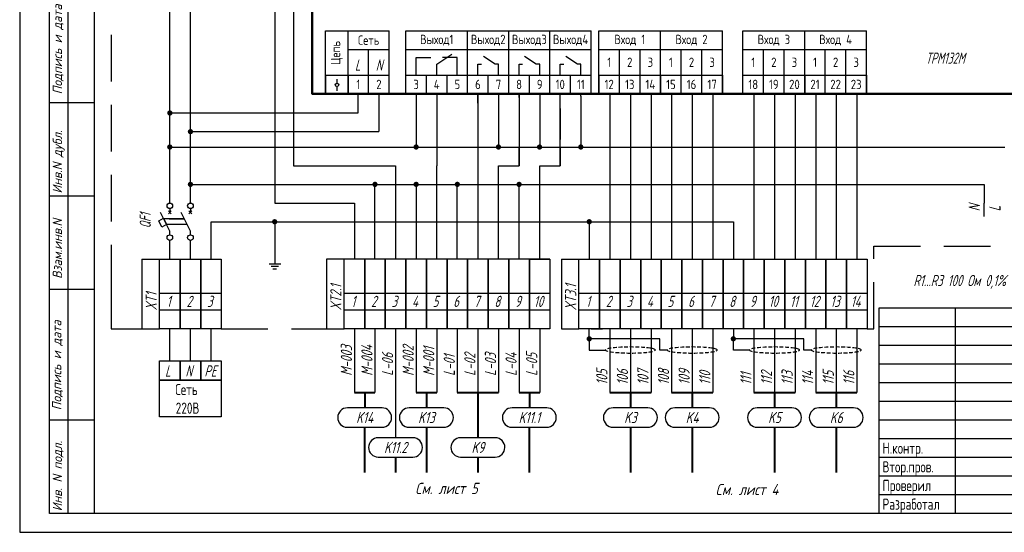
# Model space of a CAD drawing. Header units: millimetres. Extents: x 643 to 1239, y 174 to 2865.
# Tile 4 of 12: x 643 to 907, y 494 to 631. Entities that reach past the tile are written whole.
import ezdxf
from ezdxf.enums import TextEntityAlignment as Align

# ---------------------------------------------------------------- set-up
doc = ezdxf.new("R2010")
doc.units = ezdxf.units.MM
doc.linetypes.add('CONTI', pattern=[0])
doc.linetypes.add('DASHED2', pattern=[0.375, 0.25, -0.125])
for name, color, linetype in [('Размеры', 3, 'Continuous'), ('Съемка', 162, 'Continuous'), ('Текст', 7, 'Continuous'), ('Форматка', 4, 'Continuous')]:
    doc.layers.add(name, color=color, linetype=linetype)
doc.layers.add('Слой1', color=10, linetype='Continuous', lineweight=200, plot=False)
doc.layers.add('Трубопровод', color=7, linetype='Continuous', lineweight=30)
doc.styles.add('35', font='romans.shx', dxfattribs={"width": 0.7, "oblique": 15, "height": 3.5})
doc.styles.add('GOST', font='GOST.shx', dxfattribs={"oblique": 15})
doc.styles.add('gost2304', font='gost_ptb.shx', dxfattribs={"width": 0.8, "oblique": 15, "height": 2.5})
doc.styles.add('Romans8', font='romans8.shx', dxfattribs={"width": 0.8, "height": 3})
doc.styles.add('style3', font='simplex.shx', dxfattribs={"height": 3})
doc.styles.add('style4', font='romans.shx', dxfattribs={"width": 0.7, "height": 3})

msp = doc.modelspace()

# ---------------------------------------------------------------- hatches: boundary and pattern name
at = {"layer": 'Съемка', "linetype": 'CONTI', "ltscale": 0.3}
for points in [[(684, 605.89, 1), (682.58, 605.89, 1)], [(689.51, 600.89, 1), (688.09, 600.89, 1)], [(683.98, 596.78, 1), (682.56, 596.78, 1)], [(749.91, 596.78, 1), (748.49, 596.78, 1)], [(771.95, 596.78, 1), (770.53, 596.78, 1)], [(782.97, 596.78, 1), (781.55, 596.78, 1)], [(793.99, 596.78, 1), (792.57, 596.78, 1)], [(689.51, 586.78, 1), (688.09, 586.78, 1)], [(738.91, 586.78, 1), (737.49, 586.78, 1)], [(749.93, 586.78, 1), (748.51, 586.78, 1)], [(760.95, 586.78, 1), (759.53, 586.78, 1)], [(777.48, 586.78, 1), (776.06, 586.78, 1)], [(712.06, 576.78, 1), (710.64, 576.78, 1)], [(796.26, 576.78, 1), (794.84, 576.78, 1)], [(796.26, 545.44, 1), (794.84, 545.44, 1)], [(834.83, 545.44, 1), (833.41, 545.44, 1)]]:
    msp.add_hatch(color=7, dxfattribs=at).paths.add_polyline_path(points)

# ---------------------------------------------------------------- linework, layer by layer
for p, q in [((683.29, 630.14), (683.29, 703.22)), ((688.8, 630.14), (688.8, 703.22)), ((711.35, 658.42), (711.35, 611.04)), ((716.35, 653.42), (716.35, 611.04)), ((683.29, 611.04), (683.29, 630.14)), ((688.8, 611.04), (688.8, 630.14)), ((765.75, 616.04), (765.75, 618.96)), ((765.75, 618.96), (766.68, 618.96)), ((771.26, 618.96), (770.33, 618.96)), ((771.26, 616.04), (771.26, 618.96)), ((776.77, 616.04), (776.77, 618.96)), ((776.77, 618.96), (777.7, 618.96)), ((782.28, 618.96), (781.35, 618.96)), ((782.28, 616.04), (782.28, 618.96)), ((787.79, 616.04), (787.79, 618.96)), ((787.79, 618.96), (788.72, 618.96)), ((793.3, 618.96), (792.37, 618.96)), ((793.3, 616.04), (793.3, 618.96)), ((683.29, 610.4), (683.29, 611.04)), ((683.29, 586.78), (683.29, 610.4)), ((688.8, 610.4), (688.8, 611.04)), ((688.8, 605.89), (688.8, 610.4)), ((711.35, 611.04), (711.35, 596.78)), ((716.35, 611.04), (716.35, 596.78)), ((733.74, 610.4), (733.74, 611.04)), ((733.74, 605.89), (733.74, 610.4)), ((739.25, 611.04), (739.25, 610.4)), ((739.25, 610.4), (739.25, 600.89)), ((749.22, 611.04), (749.22, 596.78)), ((754.73, 611.04), (754.73, 606.04)), ((765.75, 610.4), (765.75, 611.04)), ((765.75, 610.4), (765.75, 611.04)), ((765.75, 611.04), (765.75, 566.78)), ((765.75, 608.54), (765.75, 610.4)), ((771.26, 611.04), (771.26, 596.78)), ((776.77, 610.4), (776.77, 611.04)), ((776.77, 611.04), (776.77, 591.78)), ((776.77, 609.99), (776.77, 610.4)), ((782.28, 611.04), (782.28, 596.78)), ((787.79, 591.78), (787.79, 611.04)), ((793.3, 610.4), (793.3, 611.04)), ((793.3, 610.4), (793.3, 596.78)), ((801.06, 611.04), (801.06, 566.78)), ((806.57, 611.04), (806.57, 611.04)), ((806.57, 611.04), (806.57, 611.04)), ((806.57, 611.04), (806.57, 610.4)), ((806.57, 610.4), (806.57, 593.52)), ((812.08, 611.04), (812.08, 610.4)), ((812.08, 610.4), (812.08, 593.52)), ((817.59, 611.04), (817.59, 611.04)), ((817.59, 611.04), (817.59, 611.04)), ((817.59, 611.04), (817.59, 610.4)), ((817.59, 610.4), (817.59, 593.52)), ((823.1, 611.04), (823.1, 610.4)), ((823.1, 610.4), (823.1, 593.52)), ((828.61, 611.04), (828.61, 610.4)), ((828.61, 610.4), (828.61, 593.52)), ((839.63, 611.04), (839.63, 610.4)), ((839.63, 610.4), (839.63, 593.52)), ((845.14, 611.04), (845.14, 610.4)), ((845.14, 610.4), (845.14, 593.52)), ((850.65, 611.04), (850.65, 610.4)), ((850.65, 610.4), (850.65, 593.52)), ((856.16, 611.04), (856.16, 610.4)), ((856.16, 610.4), (856.16, 593.52)), ((861.67, 611.04), (861.67, 610.4)), ((861.67, 610.4), (861.67, 593.52)), ((867.18, 611.04), (867.18, 610.4)), ((867.18, 610.4), (867.18, 593.52)), ((787.79, 607.09), (787.79, 598.83)), ((683.29, 605.89), (733.74, 605.89)), ((688.8, 600.89), (688.8, 605.89)), ((754.73, 606.04), (754.73, 591.78)), ((688.8, 600.89), (739.25, 600.89)), ((688.8, 586.78), (688.8, 600.89)), ((683.29, 596.78), (906.78, 596.78)), ((711.35, 596.78), (711.35, 581.78)), ((716.35, 596.78), (716.35, 591.78)), ((776.77, 591.78), (776.77, 596.78)), ((787.79, 596.78), (787.79, 591.78)), ((806.57, 593.52), (806.57, 566.78)), ((812.08, 593.52), (812.08, 566.78)), ((817.59, 593.52), (817.59, 566.78)), ((823.1, 593.52), (823.1, 566.78)), ((828.61, 593.52), (828.61, 566.78)), ((839.63, 593.52), (839.63, 566.78)), ((845.14, 593.52), (845.14, 566.78)), ((850.65, 593.52), (850.65, 566.78)), ((856.16, 593.52), (856.16, 566.78)), ((861.67, 593.52), (861.67, 566.78)), ((867.18, 593.52), (867.18, 566.78)), ((716.35, 591.78), (743.71, 591.78)), ((743.71, 591.78), (743.71, 566.78)), ((754.73, 566.78), (754.73, 591.78)), ((771.26, 581.78), (771.26, 591.78)), ((771.26, 591.78), (776.77, 591.78)), ((782.28, 566.78), (782.28, 591.78)), ((782.28, 591.78), (787.79, 591.78)), ((683.29, 581.78), (683.29, 586.78)), ((688.8, 581.78), (688.8, 586.78)), ((688.8, 581.78), (688.8, 586.78)), ((688.8, 586.78), (901.27, 586.78)), ((738.2, 566.78), (738.2, 586.78)), ((749.22, 586.78), (749.22, 566.78)), ((760.24, 566.78), (760.24, 586.78)), ((771.26, 566.78), (771.26, 586.78)), ((776.77, 566.78), (776.77, 586.78)), ((901.27, 586.78), (901.27, 581.78)), ((711.35, 581.78), (732.69, 581.78)), ((732.69, 581.78), (732.69, 566.78)), ((901.27, 578.18), (901.27, 581.78)), ((694.31, 571.78), (694.31, 576.78)), ((694.31, 576.78), (793.3, 576.78)), ((711.35, 576.78), (711.35, 565.5)), ((795.55, 576.78), (795.55, 566.78)), ((683.29, 566.78), (683.29, 571.78)), ((688.8, 566.78), (688.8, 571.78)), ((694.31, 566.78), (694.31, 571.78)), ((675.82, 566.78), (680.53, 566.78)), ((680.53, 566.78), (686.04, 566.78)), ((686.04, 566.78), (691.55, 566.78)), ((691.55, 566.78), (697.06, 566.78)), ((729.94, 566.78), (725.22, 566.78)), ((735.45, 566.78), (729.94, 566.78)), ((740.96, 566.78), (735.45, 566.78)), ((746.47, 566.78), (740.96, 566.78)), ((785.03, 566.78), (746.47, 566.78)), ((779.52, 566.78), (785.03, 566.78)), ((792.8, 566.78), (858.91, 566.78)), ((709.83, 565.5), (713, 565.5)), ((710.42, 564.84), (712.4, 564.84)), ((710.82, 564.19), (711.88, 564.19)), ((680.53, 557.69), (686.04, 557.69)), ((686.04, 557.69), (691.55, 557.69)), ((691.55, 557.69), (697.06, 557.69)), ((729.94, 557.69), (735.45, 557.69)), ((735.45, 557.69), (740.96, 557.69)), ((740.96, 557.69), (746.47, 557.69)), ((746.47, 557.69), (751.98, 557.69)), ((751.98, 557.69), (757.49, 557.69)), ((757.49, 557.69), (763, 557.69)), ((763, 557.69), (768.5, 557.69)), ((768.5, 557.69), (774.01, 557.69)), ((774.01, 557.69), (779.52, 557.69)), ((779.52, 557.69), (785.03, 557.69)), ((792.8, 557.69), (798.31, 557.69)), ((798.31, 557.69), (803.81, 557.69)), ((803.81, 557.69), (809.32, 557.69)), ((809.32, 557.69), (814.83, 557.69)), ((814.83, 557.69), (820.34, 557.69)), ((820.34, 557.69), (825.85, 557.69)), ((825.85, 557.69), (831.36, 557.69)), ((831.36, 557.69), (836.87, 557.69)), ((836.87, 557.69), (842.38, 557.69)), ((842.38, 557.69), (847.89, 557.69)), ((847.89, 557.69), (853.4, 557.69)), ((853.4, 557.69), (858.91, 557.69)), ((858.91, 557.69), (864.42, 557.69)), ((864.42, 557.69), (869.93, 557.69)), ((680.53, 553.23), (686.04, 553.23)), ((686.04, 553.23), (691.55, 553.23)), ((691.55, 553.23), (697.06, 553.23)), ((729.94, 553.23), (735.45, 553.23)), ((735.45, 553.23), (740.96, 553.23)), ((740.96, 553.23), (746.47, 553.23)), ((746.47, 553.23), (751.98, 553.23)), ((751.98, 553.23), (757.49, 553.23)), ((757.49, 553.23), (763, 553.23)), ((763, 553.23), (768.5, 553.23)), ((768.5, 553.23), (774.01, 553.23)), ((774.01, 553.23), (779.52, 553.23)), ((779.52, 553.23), (785.03, 553.23)), ((792.8, 553.23), (798.31, 553.23)), ((798.31, 553.23), (803.81, 553.23)), ((803.81, 553.23), (809.32, 553.23)), ((809.32, 553.23), (814.83, 553.23)), ((814.83, 553.23), (820.34, 553.23)), ((820.34, 553.23), (825.85, 553.23)), ((825.85, 553.23), (831.36, 553.23)), ((831.36, 553.23), (836.87, 553.23)), ((836.87, 553.23), (842.38, 553.23)), ((842.38, 553.23), (847.89, 553.23)), ((847.89, 553.23), (853.4, 553.23)), ((853.4, 553.23), (858.91, 553.23)), ((858.91, 553.23), (864.42, 553.23)), ((864.42, 553.23), (869.93, 553.23)), ((683.29, 539.52), (683.29, 548.1)), ((688.8, 539.52), (688.8, 548.1)), ((694.31, 539.52), (694.31, 548.1)), ((725.22, 548.1), (729.94, 548.1)), ((732.69, 548.11), (732.69, 531.04)), ((738.2, 548.11), (738.2, 531.04)), ((743.71, 548.11), (743.71, 518.95)), ((749.22, 548.1), (749.22, 531.04)), ((754.73, 548.1), (754.73, 531.04)), ((760.24, 548.1), (760.24, 531.04)), ((765.75, 548.1), (765.75, 531.04)), ((771.26, 548.1), (771.26, 531.04)), ((776.77, 548.1), (776.77, 531.04)), ((782.28, 548.1), (782.28, 531.04)), ((801.06, 548.1), (801.06, 531.04)), ((806.57, 548.1), (806.57, 531.04)), ((812.08, 548.1), (812.08, 531.04)), ((817.59, 548.1), (817.59, 531.04)), ((823.1, 548.1), (823.1, 531.04)), ((828.61, 548.1), (828.61, 531.04)), ((839.63, 548.1), (839.63, 531.04)), ((845.14, 548.1), (845.14, 531.04)), ((850.65, 548.1), (850.65, 531.04)), ((856.16, 548.1), (856.16, 531.04)), ((861.67, 548.1), (861.67, 531.04)), ((867.18, 548.1), (867.18, 531.04)), ((814.4, 542.44), (814.4, 545.44)), ((834.12, 542.44), (834.12, 545.44)), ((852.97, 542.44), (852.97, 545.44)), ((799.88, 542.46), (799.88, 542.46)), ((816.4, 542.44), (814.4, 542.44)), ((838.44, 542.44), (834.12, 542.44)), ((854.97, 542.44), (852.97, 542.44)), ((680.53, 534.39), (680.53, 539.39)), ((686.04, 534.39), (686.04, 539.39)), ((691.55, 534.39), (691.55, 539.39)), ((697.06, 536.95), (697.06, 531.95)), ((690.53, 534.39), (680.53, 534.39)), ((740.09, 526.95), (730.8, 526.95)), ((756.62, 526.95), (747.33, 526.95)), ((784.17, 526.95), (774.88, 526.95)), ((811.21, 526.95), (801.93, 526.95)), ((827.74, 526.95), (818.46, 526.95)), ((849.78, 526.95), (840.5, 526.95)), ((866.31, 526.95), (857.03, 526.95)), ((748.35, 518.95), (739.07, 518.95)), ((770.39, 518.95), (761.11, 518.95))]:
    msp.add_line(p, q)
at = {"color": 7}
for p, q in [((749.22, 616.04), (749.22, 620.78)), ((749.22, 620.78), (753.18, 620.78)), ((754.73, 618.96), (758.74, 621.59)), ((760.24, 620.78), (756.29, 620.78)), ((760.24, 616.04), (760.24, 620.78)), ((770.33, 618.96), (767.21, 621.01)), ((781.35, 618.96), (778.23, 621.01)), ((792.37, 618.96), (789.25, 621.01)), ((754.73, 616.04), (754.73, 618.96)), ((771.26, 616.04), (771.26, 618.96)), ((782.28, 616.04), (782.28, 618.96)), ((793.3, 616.04), (793.3, 618.96)), ((724.98, 616.04), (724.98, 611.04)), ((728.03, 614.97), (728.03, 613.85)), ((730.98, 616.04), (730.98, 611.04)), ((798.12, 616.04), (798.12, 611.04)), ((814.65, 616.04), (814.65, 611.04)), ((814.65, 616.04), (814.65, 611.04)), ((831.18, 616.04), (831.18, 611.04)), ((831.18, 616.04), (831.18, 611.04)), ((853.22, 616.04), (853.22, 611.04)), ((853.22, 616.04), (853.22, 611.04)), ((869.75, 616.04), (869.75, 611.04)), ((728.03, 612.94), (728.03, 611.82)), ((687.17, 577.53), (681.66, 577.53)), ((683.11, 577.53), (687.17, 577.53)), ((687.92, 576.03), (682.41, 576.03)), ((730.78, 521.77), (740.06, 521.77)), ((747.31, 521.77), (756.59, 521.77)), ((774.86, 521.77), (784.14, 521.77)), ((801.9, 521.77), (811.19, 521.77)), ((818.43, 521.77), (827.72, 521.77)), ((840.47, 521.77), (849.76, 521.77)), ((857, 521.77), (866.28, 521.77)), ((739.04, 513.77), (748.33, 513.77)), ((761.08, 513.77), (770.37, 513.77))]:
    msp.add_line(p, q, dxfattribs=at)
at = {"color": 0}
for p, q in [((683.29, 580.28), (683.29, 579.28)), ((688.8, 580.28), (688.8, 579.28)), ((683.29, 574.28), (680.79, 579.28)), ((682.9, 578.89), (683.68, 579.67)), ((683.68, 578.89), (682.9, 579.67)), ((688.8, 574.28), (686.3, 579.28)), ((688.41, 578.89), (689.19, 579.67)), ((689.19, 578.89), (688.41, 579.67)), ((683.29, 573.28), (683.29, 574.28)), ((688.8, 573.28), (688.8, 574.28))]:
    msp.add_line(p, q, dxfattribs=at)
at = {"ltscale": 50}
for p, q in [((793.3, 576.78), (834.12, 576.78)), ((834.12, 576.78), (834.12, 566.78)), ((858.91, 566.78), (864.42, 566.78)), ((864.42, 566.78), (869.93, 566.78)), ((795.55, 545.44), (795.55, 548.1)), ((834.12, 548.1), (834.12, 545.44)), ((814.4, 545.44), (795.55, 545.44)), ((795.55, 545.44), (795.55, 542.44)), ((852.97, 545.44), (834.12, 545.44)), ((795.55, 542.44), (799.87, 542.44))]:
    msp.add_line(p, q, dxfattribs=at)
at = {"color": 3, "linetype": 'DASHED2', "ltscale": 50}
for p, q in [((871.69, 570.27), (1029.93, 570.22)), ((871.69, 548.1), (871.69, 570.27)), ((667.57, 558.1), (667.57, 548.1)), ((667.57, 548.1), (675.82, 548.1)), ((697.06, 548.1), (730.73, 548.1)), ((796.05, 548.1), (799.1, 548.1)), ((869.93, 548.1), (871.69, 548.1))]:
    msp.add_line(p, q, dxfattribs=at)
at = {"color": 0, "linetype": 'ByBlock'}
for p, q in [((675.82, 566.78), (675.82, 548.1)), ((725.22, 566.78), (725.22, 548.1)), ((788.08, 566.78), (788.08, 548.1))]:
    msp.add_line(p, q, dxfattribs=at)
at = {"color": 0, "linetype": 'ByBlock', "ltscale": 0.1}
for p, q in [((680.53, 548.1), (680.53, 566.78)), ((746.47, 548.1), (746.47, 566.78)), ((792.8, 548.1), (792.8, 566.78)), ((825.85, 548.1), (825.85, 566.78)), ((831.36, 548.1), (831.36, 566.78))]:
    msp.add_line(p, q, dxfattribs=at)
at = {"lineweight": 40}
for p, q in [((732.69, 531.04), (738.2, 531.04)), ((735.45, 531.04), (735.45, 526.95)), ((749.22, 531.04), (754.73, 531.04)), ((751.98, 531.04), (751.98, 526.95)), ((760.24, 531.04), (771.26, 531.04)), ((776.77, 531.04), (782.28, 531.04)), ((779.52, 531.04), (779.52, 526.95)), ((801.06, 531.04), (812.08, 531.04)), ((817.59, 531.04), (828.61, 531.04)), ((839.63, 531.04), (850.65, 531.04)), ((856.16, 531.04), (867.18, 531.04)), ((743.69, 513.77), (743.69, 509.67)), ((765.73, 513.77), (765.73, 509.67))]:
    msp.add_line(p, q, dxfattribs=at)
at = {"color": 0, "lineweight": 50}
msp.add_lwpolyline([(721.35, 648.42), (946.64, 648.42), (946.64, 611.04), (721.35, 611.04)], close=True, dxfattribs=at)
at = {"color": 0, "ltscale": 0.008}
msp.add_lwpolyline([(681.16, 575.36), (680.31, 577.05), (681.58, 577.69), (682.43, 576)], close=True, dxfattribs=at)
for points in [[(686.04, 566.78), (686.04, 548.1), (680.53, 548.1), (680.53, 566.78)], [(691.55, 566.78), (691.55, 548.1), (686.04, 548.1), (686.04, 566.78)], [(697.06, 566.78), (697.06, 548.1), (691.55, 548.1), (691.55, 566.78)], [(735.45, 566.78), (735.45, 548.1), (729.94, 548.1), (729.94, 566.78)], [(740.96, 566.78), (740.96, 548.1), (735.45, 548.1), (735.45, 566.78)], [(746.47, 566.78), (746.47, 548.1), (740.96, 548.1), (740.96, 566.78)], [(751.98, 566.78), (751.98, 548.1), (746.47, 548.1), (746.47, 566.78)], [(757.49, 566.78), (757.49, 548.1), (751.98, 548.1), (751.98, 566.78)], [(763, 566.78), (763, 548.1), (757.49, 548.1), (757.49, 566.78)], [(768.5, 566.78), (768.5, 548.1), (763, 548.1), (763, 566.78)], [(774.01, 566.78), (774.01, 548.1), (768.5, 548.1), (768.5, 566.78)], [(779.52, 566.78), (779.52, 548.1), (774.01, 548.1), (774.01, 566.78)], [(785.03, 566.78), (785.03, 548.1), (779.52, 548.1), (779.52, 566.78)], [(798.31, 566.78), (798.31, 548.1), (792.8, 548.1), (792.8, 566.78)], [(803.81, 566.78), (803.81, 548.1), (798.31, 548.1), (798.31, 566.78)], [(809.32, 566.78), (809.32, 548.1), (803.81, 548.1), (803.81, 566.78)], [(814.83, 566.78), (814.83, 548.1), (809.32, 548.1), (809.32, 566.78)], [(820.34, 566.78), (820.34, 548.1), (814.83, 548.1), (814.83, 566.78)], [(825.85, 566.78), (825.85, 548.1), (820.34, 548.1), (820.34, 566.78)], [(831.36, 566.78), (831.36, 548.1), (825.85, 548.1), (825.85, 566.78)], [(836.87, 566.78), (836.87, 548.1), (831.36, 548.1), (831.36, 566.78)], [(842.38, 566.78), (842.38, 548.1), (836.87, 548.1), (836.87, 566.78)], [(847.89, 566.78), (847.89, 548.1), (842.38, 548.1), (842.38, 566.78)], [(853.4, 566.78), (853.4, 548.1), (847.89, 548.1), (847.89, 566.78)], [(858.91, 566.78), (858.91, 548.1), (853.4, 548.1), (853.4, 566.78)], [(864.42, 566.78), (864.42, 548.1), (858.91, 548.1), (858.91, 566.78)], [(869.93, 566.78), (869.93, 548.1), (864.42, 548.1), (864.42, 566.78)]]:
    msp.add_lwpolyline(points)
for points in [[(680.53, 539.52), (686.04, 539.52), (686.04, 534.39), (680.53, 534.39)], [(686.04, 539.52), (691.55, 539.52), (691.55, 534.39), (686.04, 534.39)], [(691.55, 539.52), (697.06, 539.52), (697.06, 534.39), (691.55, 534.39)], [(680.53, 534.39), (697.06, 534.39), (697.06, 524.52), (680.53, 524.52)]]:
    msp.add_lwpolyline(points, close=True)
at = {"color": 7}
msp.add_circle((728.03, 613.39), 0.452, dxfattribs=at)
at = {"color": 0}
for centre in [(683.29, 581.03), (688.8, 581.03), (683.29, 572.53), (688.8, 572.53)]:
    msp.add_circle(centre, 0.75, dxfattribs=at)
at = {"color": 7}
for centre, start, end in [((730.8, 524.36), 90, 269.4515), ((740.06, 524.36), 270, 89.4515), ((747.33, 524.36), 90, 269.4515), ((756.59, 524.36), 270, 89.4515), ((774.88, 524.36), 90, 269.4515), ((784.14, 524.36), 270, 89.4515), ((801.93, 524.36), 90, 269.4515), ((811.19, 524.36), 270, 89.4515), ((818.46, 524.36), 90, 269.4515), ((827.72, 524.36), 270, 89.4515), ((840.5, 524.36), 90, 269.4515), ((849.76, 524.36), 270, 89.4515), ((857.03, 524.36), 90, 269.4515), ((866.28, 524.36), 270, 89.4515), ((739.07, 516.36), 90, 269.4515), ((748.33, 516.36), 270, 89.4515), ((761.11, 516.36), 90, 269.4515), ((770.37, 516.36), 270, 89.4515)]:
    msp.add_arc(centre, 2.59, start, end, dxfattribs=at)
at = {"color": 7, "linetype": 'DASHED2', "ltscale": 4, "extrusion": (0, 0, -1)}
for centre in [(806.57, 542.44), (823.1, 542.44), (845.14, 542.44), (861.67, 542.44)]:
    msp.add_ellipse(centre, major_axis=(6.7, 0), ratio=0.120748, dxfattribs=at)
at = {"layer": 'Размеры', "color": 3, "linetype": 'DASHED2', "ltscale": 50}
msp.add_line((667.57, 739.33), (667.57, 558.1), dxfattribs=at)
at = {"layer": 'Размеры', "color": 2}
for p, q in [((721.35, 648.42), (721.35, 630.14)), ((721.35, 630.14), (721.35, 611.04))]:
    msp.add_line(p, q, dxfattribs=at)
at = {"layer": 'Размеры', "color": 7}
for p, q in [((730.98, 622.88), (736.49, 622.88)), ((730.98, 622.88), (736.49, 622.88)), ((736.49, 622.88), (742, 622.88)), ((736.49, 622.88), (742, 622.88)), ((746.47, 622.88), (751.98, 622.88)), ((746.47, 622.88), (751.98, 622.88)), ((746.47, 622.88), (751.98, 622.88)), ((751.98, 622.88), (757.49, 622.88)), ((751.98, 622.88), (757.49, 622.88)), ((751.98, 622.88), (757.49, 622.88)), ((757.49, 622.88), (763, 622.88)), ((763, 622.88), (768.5, 622.88)), ((763, 622.88), (768.5, 622.88)), ((763, 622.88), (768.5, 622.88)), ((768.5, 622.88), (774.01, 622.88)), ((768.5, 622.88), (774.01, 622.88)), ((768.5, 622.88), (774.01, 622.88)), ((774.01, 622.88), (779.52, 622.88)), ((774.01, 622.88), (779.52, 622.88)), ((774.01, 622.88), (779.52, 622.88)), ((779.52, 622.88), (785.03, 622.88)), ((779.52, 622.88), (785.03, 622.88)), ((779.52, 622.88), (785.03, 622.88)), ((785.03, 622.88), (790.54, 622.88)), ((785.03, 622.88), (790.54, 622.88)), ((785.03, 622.88), (790.54, 622.88)), ((790.54, 622.88), (796.05, 622.88)), ((790.54, 622.88), (796.05, 622.88)), ((790.54, 622.88), (796.05, 622.88)), ((798.12, 622.88), (803.63, 622.88)), ((798.12, 622.88), (803.63, 622.88)), ((803.63, 622.88), (809.14, 622.88)), ((803.63, 622.88), (809.14, 622.88)), ((809.14, 622.88), (814.65, 622.88)), ((809.14, 622.88), (814.65, 622.88)), ((814.65, 622.88), (820.16, 622.88)), ((814.65, 622.88), (820.16, 622.88)), ((820.16, 622.88), (825.67, 622.88)), ((820.16, 622.88), (825.67, 622.88)), ((825.67, 622.88), (831.18, 622.88)), ((825.67, 622.88), (831.18, 622.88)), ((836.69, 622.88), (842.2, 622.88)), ((836.69, 622.88), (842.2, 622.88)), ((842.2, 622.88), (847.71, 622.88)), ((842.2, 622.88), (847.71, 622.88)), ((847.71, 622.88), (853.22, 622.88)), ((847.71, 622.88), (853.22, 622.88)), ((853.22, 622.88), (858.73, 622.88)), ((853.22, 622.88), (858.73, 622.88)), ((858.73, 622.88), (864.24, 622.88)), ((858.73, 622.88), (864.24, 622.88)), ((864.24, 622.88), (869.75, 622.88)), ((864.24, 622.88), (869.75, 622.88)), ((730.98, 611.04), (736.49, 611.04)), ((736.49, 611.04), (742, 611.04)), ((746.47, 611.04), (751.98, 611.04)), ((750.82, 611.04), (838.64, 611.04)), ((750.82, 611.04), (838.64, 611.04)), ((751.98, 611.04), (757.49, 611.04)), ((757.49, 611.04), (763, 611.04)), ((763, 611.04), (768.5, 611.04)), ((768.5, 611.04), (774.01, 611.04)), ((774.01, 611.04), (779.52, 611.04)), ((781.72, 611.04), (787.23, 611.04)), ((781.72, 611.04), (787.23, 611.04)), ((787.23, 611.04), (792.74, 611.04)), ((787.23, 611.04), (792.74, 611.04)), ((792.74, 611.04), (798.25, 611.04)), ((798.31, 611.04), (803.81, 611.04)), ((798.31, 611.04), (803.81, 611.04)), ((803.81, 611.04), (809.32, 611.04)), ((803.81, 611.04), (809.32, 611.04)), ((809.32, 611.04), (814.83, 611.04)), ((809.32, 611.04), (814.83, 611.04)), ((814.83, 611.04), (820.34, 611.04)), ((814.83, 611.04), (820.34, 611.04)), ((820.34, 611.04), (825.85, 611.04)), ((820.34, 611.04), (825.85, 611.04)), ((825.85, 611.04), (831.36, 611.04)), ((825.85, 611.04), (831.36, 611.04)), ((838.89, 611.04), (844.4, 611.04)), ((844.4, 611.04), (849.91, 611.04)), ((849.91, 611.04), (855.41, 611.04)), ((855.41, 611.04), (860.92, 611.04)), ((860.92, 611.04), (866.43, 611.04)), ((866.43, 611.04), (871.94, 611.04)), ((788.08, 566.78), (792.8, 566.78)), ((675.82, 548.1), (680.53, 548.1)), ((788.08, 548.1), (792.8, 548.1))]:
    msp.add_line(p, q, dxfattribs=at)
at = {"layer": 'Размеры', "color": 0}
msp.add_line((721.35, 611.04), (946.64, 611.04), dxfattribs=at)
at = {"layer": 'Размеры', "color": 7, "lineweight": 40}
for p, q in [((765.75, 531.04), (765.75, 518.95)), ((806.57, 531.04), (806.57, 526.95)), ((823.1, 531.04), (823.1, 526.95)), ((845.14, 531.04), (845.14, 526.95)), ((861.67, 531.04), (861.67, 526.95)), ((735.42, 521.77), (735.42, 509.67)), ((751.95, 521.77), (751.95, 509.67)), ((779.5, 521.77), (779.5, 509.67)), ((806.55, 521.77), (806.55, 509.67)), ((823.07, 521.77), (823.07, 509.67)), ((845.11, 521.77), (845.11, 509.67)), ((861.64, 521.77), (861.64, 509.67))]:
    msp.add_line(p, q, dxfattribs=at)
at = {"layer": 'Слой1', "color": 7, "lineweight": -3}
msp.add_line((643.1, 790.64), (643.1, 493.64), dxfattribs=at)
msp.add_line((643.1, 790.64), (643.1, 493.64), dxfattribs=at)
msp.add_line((643.1, 790.64), (643.1, 493.64), dxfattribs=at)
msp.add_line((643.1, 790.64), (643.1, 493.64), dxfattribs=at)
at = {"layer": 'Слой1', "color": 7, "linetype": 'ByBlock', "lineweight": -3, "ltscale": 0.4}
for p, q in [((643.1, 493.64), (853.1, 493.64)), ((853.1, 493.64), (1063.1, 493.64))]:
    msp.add_line(p, q, dxfattribs=at)
at = {"layer": 'Трубопровод'}
for p, q in [((724.98, 622.88), (724.98, 627.88)), ((724.98, 627.88), (730.98, 627.88)), ((730.98, 622.88), (730.98, 627.88)), ((730.98, 627.88), (736.49, 627.88)), ((736.49, 627.88), (742, 627.88)), ((742, 623.88), (742, 627.88)), ((742, 622.88), (742, 627.88)), ((742, 622.88), (742, 627.88)), ((746.47, 622.88), (746.47, 627.88)), ((746.47, 627.88), (751.98, 627.88)), ((751.98, 627.88), (757.49, 627.88)), ((757.49, 627.88), (763, 627.88)), ((763, 623.88), (763, 627.88)), ((763, 622.88), (763, 627.88)), ((763, 622.88), (763, 627.88)), ((763, 622.88), (763, 627.88)), ((763, 622.88), (763, 627.88)), ((763, 622.88), (763, 627.88)), ((763, 627.88), (768.5, 627.88)), ((768.5, 627.88), (774.01, 627.88)), ((774.01, 623.88), (774.01, 627.88)), ((774.01, 622.88), (774.01, 627.88)), ((774.01, 622.88), (774.01, 627.88)), ((774.01, 622.88), (774.01, 627.88)), ((774.01, 622.88), (774.01, 627.88)), ((774.01, 623.88), (774.01, 627.88)), ((774.01, 622.88), (774.01, 627.88)), ((774.01, 622.88), (774.01, 627.88)), ((774.01, 622.88), (774.01, 627.88)), ((774.01, 622.88), (774.01, 627.88)), ((774.01, 622.88), (774.01, 627.88)), ((774.01, 627.88), (779.52, 627.88)), ((779.52, 627.88), (785.03, 627.88)), ((785.03, 623.88), (785.03, 627.88)), ((785.03, 622.88), (785.03, 627.88)), ((785.03, 622.88), (785.03, 627.88)), ((785.03, 622.88), (785.03, 627.88)), ((785.03, 622.88), (785.03, 627.88)), ((785.03, 623.88), (785.03, 627.88)), ((785.03, 622.88), (785.03, 627.88)), ((785.03, 622.88), (785.03, 627.88)), ((785.03, 622.88), (785.03, 627.88)), ((785.03, 622.88), (785.03, 627.88)), ((785.03, 622.88), (785.03, 627.88)), ((785.03, 627.88), (790.54, 627.88)), ((790.54, 627.88), (796.05, 627.88)), ((796.05, 623.88), (796.05, 627.88)), ((796.05, 622.88), (796.05, 627.88)), ((796.05, 622.88), (796.05, 627.88)), ((796.05, 622.88), (796.05, 627.88)), ((796.05, 622.88), (796.05, 627.88)), ((798.12, 622.88), (798.12, 627.88)), ((798.12, 627.88), (814.65, 627.88)), ((814.65, 623.88), (814.65, 627.88)), ((814.65, 622.88), (814.65, 627.88)), ((814.65, 622.88), (814.65, 627.88)), ((814.65, 622.88), (814.65, 627.88)), ((814.65, 622.88), (814.65, 627.88)), ((814.65, 627.88), (831.18, 627.88)), ((831.18, 623.88), (831.18, 627.88)), ((831.18, 622.88), (831.18, 627.88)), ((831.18, 622.88), (831.18, 627.88)), ((831.18, 622.88), (831.18, 627.88)), ((831.18, 622.88), (831.18, 627.88)), ((836.69, 627.88), (853.22, 627.88)), ((836.69, 623.88), (836.69, 627.88)), ((836.69, 622.88), (836.69, 627.88)), ((836.69, 622.88), (836.69, 627.88)), ((836.69, 622.88), (836.69, 627.88)), ((836.69, 622.88), (836.69, 627.88)), ((853.22, 623.88), (853.22, 627.88)), ((853.22, 622.88), (853.22, 627.88)), ((853.22, 622.88), (853.22, 627.88)), ((853.22, 622.88), (853.22, 627.88)), ((853.22, 622.88), (853.22, 627.88)), ((853.22, 627.88), (869.75, 627.88)), ((869.75, 623.88), (869.75, 627.88)), ((869.75, 622.88), (869.75, 627.88)), ((869.75, 622.88), (869.75, 627.88)), ((869.75, 622.88), (869.75, 627.88)), ((724.98, 616.04), (724.98, 622.88)), ((730.98, 616.04), (730.98, 622.88)), ((736.49, 611.04), (736.49, 622.88)), ((736.49, 616.04), (736.49, 622.88)), ((742, 611.04), (742, 622.88)), ((742, 616.04), (742, 622.88)), ((746.47, 616.04), (746.47, 622.88)), ((763, 611.04), (763, 622.88)), ((763, 616.04), (763, 622.88)), ((763, 616.04), (763, 622.88)), ((763, 616.04), (763, 622.88)), ((774.01, 611.04), (774.01, 622.88)), ((774.01, 611.04), (774.01, 622.88)), ((774.01, 616.04), (774.01, 622.88)), ((774.01, 616.04), (774.01, 622.88)), ((774.01, 616.04), (774.01, 622.88)), ((774.01, 611.04), (774.01, 622.88)), ((774.01, 616.04), (774.01, 622.88)), ((774.01, 616.04), (774.01, 622.88)), ((774.01, 616.04), (774.01, 622.88)), ((785.03, 611.04), (785.03, 622.88)), ((785.03, 611.04), (785.03, 622.88)), ((785.03, 616.04), (785.03, 622.88)), ((785.03, 616.04), (785.03, 622.88)), ((785.03, 616.04), (785.03, 622.88)), ((785.03, 611.04), (785.03, 622.88)), ((785.03, 616.04), (785.03, 622.88)), ((785.03, 616.04), (785.03, 622.88)), ((785.03, 616.04), (785.03, 622.88)), ((796.05, 611.04), (796.05, 622.88)), ((796.05, 611.04), (796.05, 622.88)), ((796.05, 616.04), (796.05, 622.88)), ((796.05, 616.04), (796.05, 622.88)), ((796.05, 616.04), (796.05, 622.88)), ((798.12, 616.04), (798.12, 622.88)), ((803.63, 611.04), (803.63, 622.88)), ((803.63, 616.04), (803.63, 622.88)), ((809.14, 611.04), (809.14, 622.88)), ((809.14, 616.04), (809.14, 622.88)), ((814.65, 611.04), (814.65, 622.88)), ((814.65, 616.04), (814.65, 622.88)), ((814.65, 611.04), (814.65, 622.88)), ((814.65, 616.04), (814.65, 622.88)), ((814.65, 616.04), (814.65, 622.88)), ((814.65, 616.04), (814.65, 622.88)), ((820.16, 611.04), (820.16, 622.88)), ((820.16, 616.04), (820.16, 622.88)), ((825.67, 611.04), (825.67, 622.88)), ((825.67, 616.04), (825.67, 622.88)), ((831.18, 611.04), (831.18, 622.88)), ((831.18, 616.04), (831.18, 622.88)), ((831.18, 611.04), (831.18, 622.88)), ((831.18, 616.04), (831.18, 622.88)), ((831.18, 616.04), (831.18, 622.88)), ((831.18, 616.04), (831.18, 622.88)), ((836.69, 611.04), (836.69, 622.88)), ((836.69, 616.04), (836.69, 622.88)), ((836.69, 611.04), (836.69, 622.88)), ((836.69, 616.04), (836.69, 622.88)), ((836.69, 616.04), (836.69, 622.88)), ((836.69, 616.04), (836.69, 622.88)), ((842.2, 611.04), (842.2, 622.88)), ((842.2, 616.04), (842.2, 622.88)), ((847.71, 611.04), (847.71, 622.88)), ((847.71, 616.04), (847.71, 622.88)), ((853.22, 611.04), (853.22, 622.88)), ((853.22, 616.04), (853.22, 622.88)), ((853.22, 611.04), (853.22, 622.88)), ((853.22, 616.04), (853.22, 622.88)), ((853.22, 616.04), (853.22, 622.88)), ((853.22, 616.04), (853.22, 622.88)), ((858.73, 611.04), (858.73, 622.88)), ((858.73, 616.04), (858.73, 622.88)), ((864.24, 611.04), (864.24, 622.88)), ((864.24, 616.04), (864.24, 622.88)), ((869.75, 611.04), (869.75, 622.88)), ((869.75, 616.04), (869.75, 622.88)), ((869.75, 611.04), (869.75, 622.88)), ((869.75, 616.04), (869.75, 622.88)), ((869.75, 616.04), (869.75, 622.88)), ((736.49, 616.04), (736.49, 621.04)), ((742, 616.04), (742, 621.04)), ((763, 616.04), (763, 621.04)), ((774.01, 616.04), (774.01, 621.04)), ((774.01, 616.04), (774.01, 621.04)), ((774.01, 616.04), (774.01, 621.04)), ((785.03, 616.04), (785.03, 621.04)), ((785.03, 616.04), (785.03, 621.04)), ((785.03, 616.04), (785.03, 621.04)), ((796.05, 616.04), (796.05, 621.04)), ((796.05, 616.04), (796.05, 621.04)), ((803.63, 616.04), (803.63, 621.04)), ((809.14, 616.04), (809.14, 621.04)), ((814.65, 616.04), (814.65, 621.04)), ((814.65, 616.04), (814.65, 621.04)), ((820.16, 616.04), (820.16, 621.04)), ((825.67, 616.04), (825.67, 621.04)), ((831.18, 616.04), (831.18, 621.04)), ((831.18, 616.04), (831.18, 621.04)), ((836.69, 616.04), (836.69, 621.04)), ((836.69, 616.04), (836.69, 621.04)), ((842.2, 616.04), (842.2, 621.04)), ((847.71, 616.04), (847.71, 621.04)), ((853.22, 616.04), (853.22, 621.04)), ((853.22, 616.04), (853.22, 621.04)), ((858.73, 616.04), (858.73, 621.04)), ((864.24, 616.04), (864.24, 621.04)), ((869.75, 616.04), (869.75, 621.04)), ((869.75, 616.04), (869.75, 621.04)), ((724.98, 616.04), (736.49, 616.04)), ((724.98, 611.04), (724.98, 616.04)), ((730.98, 611.04), (730.98, 616.04)), ((736.49, 612.04), (736.49, 616.04)), ((736.49, 611.04), (736.49, 616.04)), ((736.49, 611.04), (736.49, 616.04)), ((736.49, 616.04), (742, 616.04)), ((742, 612.04), (742, 616.04)), ((742, 611.04), (742, 616.04)), ((742, 611.04), (742, 616.04)), ((746.47, 611.04), (746.47, 616.04)), ((746.47, 616.04), (751.98, 616.04)), ((751.98, 611.04), (751.98, 616.04)), ((751.98, 612.04), (751.98, 616.04)), ((751.98, 611.04), (751.98, 616.04)), ((751.98, 611.04), (751.98, 616.04)), ((751.98, 616.04), (757.49, 616.04)), ((757.49, 611.04), (757.49, 616.04)), ((757.49, 612.04), (757.49, 616.04)), ((757.49, 611.04), (757.49, 616.04)), ((757.49, 611.04), (757.49, 616.04)), ((757.49, 616.04), (763, 616.04)), ((763, 612.04), (763, 616.04)), ((763, 611.04), (763, 616.04)), ((763, 611.04), (763, 616.04)), ((763, 611.04), (763, 616.04)), ((763, 611.04), (763, 616.04)), ((763, 616.04), (768.5, 616.04)), ((768.5, 612.04), (768.5, 616.04)), ((768.5, 611.04), (768.5, 616.04)), ((768.5, 611.04), (768.5, 616.04)), ((768.5, 616.04), (774.01, 616.04)), ((774.01, 612.04), (774.01, 616.04)), ((774.01, 611.04), (774.01, 616.04)), ((774.01, 611.04), (774.01, 616.04)), ((774.01, 612.04), (774.01, 616.04)), ((774.01, 611.04), (774.01, 616.04)), ((774.01, 611.04), (774.01, 616.04)), ((774.01, 611.04), (774.01, 616.04)), ((774.01, 611.04), (774.01, 616.04)), ((774.01, 616.04), (779.52, 616.04)), ((779.52, 612.04), (779.52, 616.04)), ((779.52, 611.04), (779.52, 616.04)), ((779.52, 611.04), (779.52, 616.04)), ((779.52, 616.04), (785.03, 616.04)), ((785.03, 612.04), (785.03, 616.04)), ((785.03, 611.04), (785.03, 616.04)), ((785.03, 611.04), (785.03, 616.04)), ((785.03, 612.04), (785.03, 616.04)), ((785.03, 611.04), (785.03, 616.04)), ((785.03, 611.04), (785.03, 616.04)), ((785.03, 611.04), (785.03, 616.04)), ((785.03, 611.04), (785.03, 616.04)), ((785.03, 616.04), (790.54, 616.04)), ((790.54, 612.04), (790.54, 616.04)), ((790.54, 611.04), (790.54, 616.04)), ((790.54, 611.04), (790.54, 616.04)), ((790.54, 616.04), (796.05, 616.04)), ((796.05, 612.04), (796.05, 616.04)), ((796.05, 611.04), (796.05, 616.04)), ((796.05, 611.04), (796.05, 616.04)), ((798.12, 611.04), (798.12, 616.04)), ((798.12, 616.04), (803.63, 616.04)), ((803.63, 612.04), (803.63, 616.04)), ((803.63, 611.04), (803.63, 616.04)), ((803.63, 611.04), (803.63, 616.04)), ((803.63, 616.04), (809.14, 616.04)), ((809.14, 612.04), (809.14, 616.04)), ((809.14, 611.04), (809.14, 616.04)), ((809.14, 611.04), (809.14, 616.04)), ((809.14, 616.04), (814.65, 616.04)), ((814.65, 612.04), (814.65, 616.04)), ((814.65, 611.04), (814.65, 616.04)), ((814.65, 611.04), (814.65, 616.04)), ((814.65, 612.04), (814.65, 616.04)), ((814.65, 611.04), (814.65, 616.04)), ((814.65, 611.04), (814.65, 616.04)), ((814.65, 611.04), (814.65, 616.04)), ((814.65, 611.04), (814.65, 616.04)), ((814.65, 616.04), (820.16, 616.04)), ((820.16, 612.04), (820.16, 616.04)), ((820.16, 611.04), (820.16, 616.04)), ((820.16, 611.04), (820.16, 616.04)), ((820.16, 616.04), (825.67, 616.04)), ((825.67, 612.04), (825.67, 616.04)), ((825.67, 611.04), (825.67, 616.04)), ((825.67, 611.04), (825.67, 616.04)), ((825.67, 616.04), (831.18, 616.04)), ((831.18, 612.04), (831.18, 616.04)), ((831.18, 611.04), (831.18, 616.04)), ((831.18, 611.04), (831.18, 616.04)), ((831.18, 612.04), (831.18, 616.04)), ((831.18, 611.04), (831.18, 616.04)), ((831.18, 611.04), (831.18, 616.04)), ((831.18, 611.04), (831.18, 616.04)), ((831.18, 611.04), (831.18, 616.04)), ((836.69, 616.04), (842.2, 616.04)), ((842.2, 612.04), (842.2, 616.04)), ((842.2, 611.04), (842.2, 616.04)), ((842.2, 611.04), (842.2, 616.04)), ((842.2, 616.04), (847.71, 616.04)), ((847.71, 612.04), (847.71, 616.04)), ((847.71, 611.04), (847.71, 616.04)), ((847.71, 611.04), (847.71, 616.04)), ((847.71, 616.04), (853.22, 616.04)), ((853.22, 612.04), (853.22, 616.04)), ((853.22, 611.04), (853.22, 616.04)), ((853.22, 611.04), (853.22, 616.04)), ((853.22, 612.04), (853.22, 616.04)), ((853.22, 611.04), (853.22, 616.04)), ((853.22, 611.04), (853.22, 616.04)), ((853.22, 611.04), (853.22, 616.04)), ((853.22, 611.04), (853.22, 616.04)), ((853.22, 616.04), (858.73, 616.04)), ((858.73, 612.04), (858.73, 616.04)), ((858.73, 611.04), (858.73, 616.04)), ((858.73, 611.04), (858.73, 616.04)), ((858.73, 616.04), (864.24, 616.04)), ((864.24, 612.04), (864.24, 616.04)), ((864.24, 611.04), (864.24, 616.04)), ((864.24, 611.04), (864.24, 616.04)), ((864.24, 616.04), (869.75, 616.04)), ((869.75, 612.04), (869.75, 616.04)), ((869.75, 611.04), (869.75, 616.04)), ((869.75, 611.04), (869.75, 616.04)), ((869.75, 612.04), (869.75, 616.04)), ((869.75, 611.04), (869.75, 616.04)), ((869.75, 611.04), (869.75, 616.04)), ((869.75, 611.04), (869.75, 616.04))]:
    msp.add_line(p, q, dxfattribs=at)
at = {"layer": 'Форматка', "color": 7, "lineweight": -3}
for p, q in [((663.1, 498.64), (663.1, 785.64)), ((651.1, 498.64), (651.1, 643.64)), ((656.1, 498.64), (656.1, 643.64)), ((663.1, 608.64), (651.1, 608.64)), ((663.1, 583.64), (651.1, 583.64)), ((663.1, 558.64), (651.1, 558.64)), ((1058.1, 553.64), (873.1, 553.64)), ((873.1, 553.64), (873.1, 498.64)), ((893.48, 553.64), (893.48, 498.64)), ((938.1, 548.64), (873.1, 548.64)), ((938.1, 543.64), (873.1, 543.64)), ((938.1, 538.64), (873.1, 538.64)), ((938.1, 533.64), (873.1, 533.64)), ((938.1, 528.64), (873.1, 528.64)), ((663.1, 523.64), (651.1, 523.64)), ((938.1, 523.64), (873.1, 523.64)), ((938.1, 518.64), (873.1, 518.64)), ((938.1, 513.64), (873.1, 513.64)), ((938.1, 508.64), (873.1, 508.64)), ((938.1, 503.64), (873.1, 503.64)), ((1058.1, 498.64), (651.1, 498.64))]:
    msp.add_line(p, q, dxfattribs=at)

# ---------------------------------------------------------------- texts
at = {"color": 7, "style": 'style3', "oblique": 15, "width": 0.669676}
for s, p in [('L', (732.81, 617.22)), ('N', (738.4, 617.22))]:
    msp.add_text(s, height=3, dxfattribs=at).set_placement(p)
at = {"color": 7, "style": 'style4', "oblique": 15, "width": 0.700428}
for s, p in [('N', (900.12, 579.55)), ('L', (905.63, 579.55)), ('XT2.1', (729.23, 553.03)), ('XT3.1', (792.08, 553.03)), ('XT1', (679.82, 553.03)), ('M-003', (732.04, 535.52)), ('M-004', (737.55, 535.52)), ('M-002', (748.57, 535.51)), ('M-001', (754.08, 535.51)), ('L-06', (743.06, 535.52)), ('L-01', (759.59, 535.51)), ('L-02', (765.1, 535.51)), ('L-03', (770.61, 535.51)), ('L-04', (776.12, 535.51)), ('L-05', (781.63, 535.51)), ('105', (800.41, 533.08)), ('106', (805.92, 533.08)), ('107', (811.43, 533.08)), ('108', (816.94, 533.08)), ('109', (822.45, 533.08)), ('110', (827.96, 533.08)), ('111', (838.98, 533.08)), ('112', (844.49, 533.08)), ('113', (850, 533.08)), ('114', (855.51, 533.08)), ('115', (861.02, 533.08)), ('116', (866.53, 533.08))]:
    msp.add_text(s, height=3, rotation=90, dxfattribs=at).set_placement(p)
at = {"color": 7, "oblique": 15}
for s, style, width, p in [('R1...R3 100 Ом 0,1%%% 0,25 Вт', 'style3', 0.669676, (900.19, 561.03)), ('1', 'style3', 0.669676, (682.97, 555.46)), ('2', 'style3', 0.669676, (688.48, 555.46)), ('3', 'style3', 0.669676, (693.99, 555.46)), ('1', 'style3', 0.669676, (732.38, 555.46)), ('2', 'style3', 0.669676, (737.88, 555.46)), ('3', 'style3', 0.669676, (743.39, 555.46)), ('4', 'style3', 0.669676, (748.9, 555.46)), ('5', 'style3', 0.669676, (754.41, 555.46)), ('6', 'style3', 0.669676, (759.92, 555.46)), ('7', 'style3', 0.669676, (765.43, 555.46)), ('8', 'style3', 0.669676, (770.94, 555.46)), ('9', 'style3', 0.669676, (776.45, 555.46)), ('10', 'style3', 0.669676, (781.96, 555.46)), ('1', 'style3', 0.669676, (795.23, 555.46)), ('2', 'style3', 0.669676, (800.74, 555.46)), ('3', 'style3', 0.669676, (806.25, 555.46)), ('4', 'style3', 0.669676, (811.76, 555.46)), ('5', 'style3', 0.669676, (817.27, 555.46)), ('6', 'style3', 0.669676, (822.78, 555.46)), ('7', 'style3', 0.669676, (828.29, 555.46)), ('8', 'style3', 0.669676, (833.8, 555.46)), ('9', 'style3', 0.669676, (839.31, 555.46)), ('10', 'style3', 0.669676, (844.82, 555.46)), ('11', 'style3', 0.669676, (850.33, 555.46)), ('12', 'style3', 0.669676, (855.84, 555.46)), ('13', 'style3', 0.669676, (861.35, 555.46)), ('14', 'style3', 0.669676, (866.86, 555.46)), ('L', 'style3', 0.669676, (682.76, 536.82)), ('N', 'style3', 0.669676, (688.36, 536.82)), ('PE', 'style3', 0.669676, (694.15, 536.82)), ('K14', 'style4', 0.7, (735.43, 524.36)), ('K13', 'style4', 0.7, (751.96, 524.36)), ('K11.1', 'style4', 0.7, (779.51, 524.36)), ('K3', 'style4', 0.7, (806.56, 524.36)), ('K4', 'style4', 0.7, (823.09, 524.36)), ('K5', 'style4', 0.7, (845.13, 524.36)), ('K6', 'style4', 0.7, (861.66, 524.36)), ('K11.2', 'style4', 0.7, (743.7, 516.36)), ('K9', 'style4', 0.7, (765.74, 516.36))]:
    msp.add_text(s, height=3, dxfattribs=dict(at, style=style, width=width)).set_placement(p, align=Align.MIDDLE_CENTER)
at = {"color": 7, "style": 'style4', "oblique": 15, "width": 0.8}
for s, p in [('См. лист 5', (757.35, 505.39)), ('См. лист 4', (837.77, 505.09))]:
    msp.add_text(s, height=3, rotation=360, dxfattribs=at).set_placement(p, align=Align.MIDDLE_CENTER)
at = {"insert": (684.27, 533.37), "char_height": 3, "attachment_point": 1, "style": 'style4'}
msp.add_mtext_dynamic_manual_height_columns('\\pi0.4899;Сеть\\P\\pi0.5899;220В', width=9.0798, gutter_width=15, heights=[0], dxfattribs=at)
at = {"color": 0, "style": 'gost2304', "oblique": 15, "width": 0.8, "flags": 8}
msp.add_attdef('QF1', text='QF1', height=3, rotation=90, dxfattribs=at).set_placement((678.21, 577.05), align=Align.CENTER)
at = {"layer": 'Текст', "lineweight": -3, "style": 'GOST', "oblique": 15, "width": 0.8}
msp.add_text('ТРМ132М', height=3, dxfattribs=at).set_placement((890.85, 620.56), align=Align.MIDDLE_CENTER)
at = {"layer": 'Текст', "color": 0, "insert": (727.98, 621.96), "char_height": 2.5, "width": 11.84, "attachment_point": 5, "rotation": 90, "line_spacing_factor": 0.9, "style": 'Romans8'}
msp.add_mtext('\\A1;Цепь', dxfattribs=at)
at = {"layer": 'Текст', "color": 0, "char_height": 2.5, "attachment_point": 5, "line_spacing_factor": 0.9, "style": 'Romans8'}
for s, insert, width in [('\\A1;Сеть', (736.49, 625.38), 11.0196), ('\\A1;Выход1', (754.73, 625.38), 16.5293), ('\\A1;Выход2', (768.5, 625.38), 11.0196), ('\\A1;Выход3', (779.52, 625.38), 11.0196), ('\\A1;Выход4', (790.54, 625.38), 11.0196), ('\\A1;Вход 1', (806.39, 625.38), 16.5293), ('\\A1;Вход 2', (822.92, 625.38), 16.5293), ('\\A1;Вход 3', (844.96, 625.38), 16.5293), ('\\A1;Вход 4', (861.49, 625.38), 16.5293), ('\\A1;1', (800.88, 619.46), 5.5098), ('\\A1;2', (806.39, 619.46), 5.5098), ('\\A1;3', (811.9, 619.46), 5.5098), ('\\A1;1', (817.41, 619.46), 5.5098), ('\\A1;2', (822.92, 619.46), 5.5098), ('\\A1;3', (828.43, 619.46), 5.5098), ('\\A1;1', (839.45, 619.46), 5.5098), ('\\A1;2', (844.96, 619.46), 5.5098), ('\\A1;3', (850.47, 619.46), 5.5098), ('\\A1;1', (855.98, 619.46), 5.5098), ('\\A1;2', (861.49, 619.46), 5.5098), ('\\A1;3', (867, 619.46), 5.5098), ('\\A1;1', (733.74, 613.54), 5.5098), ('\\A1;2', (739.25, 613.54), 5.5098), ('\\A1;3', (749.22, 613.54), 5.5098), ('\\A1;4', (754.73, 613.54), 5.5098), ('\\A1;5', (760.24, 613.54), 5.5098), ('\\A1;6', (765.75, 613.54), 5.5098), ('\\A1;7', (771.26, 613.54), 5.5098), ('\\A1;8', (776.77, 613.54), 5.5098), ('\\A1;9', (782.28, 613.54), 5.5098), ('\\A1;10', (787.79, 613.54), 5.5098), ('\\A1;11', (793.3, 613.54), 5.5098), ('\\A1;12', (800.88, 613.54), 5.5098), ('\\A1;13', (806.39, 613.54), 5.5098), ('\\A1;14', (811.9, 613.54), 5.5098), ('\\A1;15', (817.41, 613.54), 5.5098), ('\\A1;16', (822.92, 613.54), 5.5098), ('\\A1;17', (828.43, 613.54), 5.5098), ('\\A1;18', (839.45, 613.54), 5.5098), ('\\A1;19', (844.96, 613.54), 5.5098), ('\\A1;20', (850.47, 613.54), 5.5098), ('\\A1;21', (855.98, 613.54), 5.5098), ('\\A1;22', (861.49, 613.54), 5.5098), ('\\A1;23', (867, 613.54), 5.5098)]:
    msp.add_mtext(s, dxfattribs=dict(at, insert=insert, width=width))
at = {"layer": 'Текст', "color": 7, "insert": (874.05, 532.68), "char_height": 3, "width": 21.4279, "attachment_point": 1, "style": 'Romans8'}
msp.add_mtext('{\\W0.7;\\P\\P\\PН.контр.   \\PВтор.пров.\\PПроверил\\PРазработал}', dxfattribs=at)
at = {"layer": 'Форматка', "color": 7, "lineweight": -3, "style": '35', "oblique": 15, "width": 0.9}
for s, p in [('Подпись и дата', (654.44, 610.88)), ('Инв.N дубл.', (654.44, 584.34)), ('Взам.инв.N', (654.44, 561.47)), ('Подпись и дата', (654.24, 526.31)), ('Инв. N подл.', (654.44, 499.27))]:
    msp.add_text(s, height=2.5, rotation=90, dxfattribs=at).set_placement(p)

doc.saveas('drawing.dxf')
